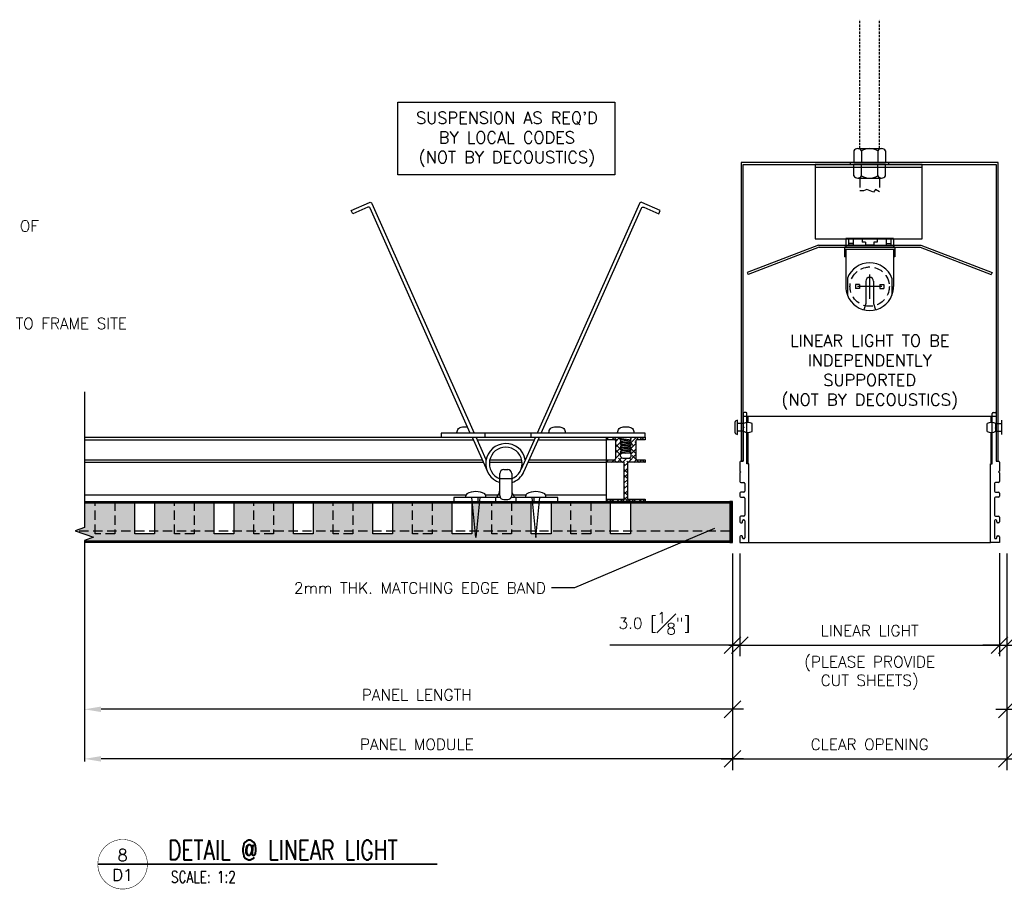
# Model space of a CAD drawing. Header units: millimetres. Extents: x 0 to 4899, y -1170 to 2118.
# Tile 4 of 18: x 1057 to 1454, y 62 to 413. Entities that reach past the tile are written whole.
import ezdxf
from ezdxf import colors
from ezdxf.entities.mleader import LeaderData, LeaderLine
from ezdxf.enums import TextEntityAlignment as Align
from ezdxf.math import Vec2, Vec3

# ---------------------------------------------------------------- set-up
doc = ezdxf.new("R2010")
doc.units = ezdxf.units.MM
doc.header["$LTSCALE"] = 15
doc.header["$MEASUREMENT"] = 0
doc.set_wipeout_variables(frame=1)
doc.linetypes.add('DASHED2', pattern=[0.375, 0.25, -0.125])
doc.linetypes.add('HIDDEN', pattern=[0.375, 0.25, -0.125])
for name, color, linetype in [('1-DIM', 4, 'Continuous'), ('1-FIXTURES', 1, 'Continuous'), ('1-MOUNT', 155, 'Continuous'), ('1-PANEL', 6, 'Continuous'), ('1-TEXT', 2, 'Continuous'), ('1-TITLE', 4, 'Continuous')]:
    doc.layers.add(name, color=color, linetype=linetype)
doc.styles.add('ROMANS', font='romans.shx')
doc.styles.add('TEXT', font='romans.shx')
doc.dimstyles.new('WDIM 1-2', dxfattribs={"dimscale": 2.25, "dimtxt": 2, "dimasz": 3, "dimexe": 2, "dimexo": 2, "dimgap": 1.6, "dimtad": 1, "dimdec": 1, "dimzin": 3, "dimdsep": 46, "dimtxsty": 'TEXT', "dimblk": 'OBLIQUE', "dimcen": 2, "dimdle": 2, "dimclrd": 256, "dimclre": 4, "dimclrt": 2, "dimazin": 0, "dimtfac": 1, "dimtdec": 1, "dimtmove": 0, "dimatfit": 3, "dimfxl": 0, "dimfrac": 2, "dimtolj": 1, "dimtzin": 0, "dimlwd": -1, "dimlwe": -1, "dimarcsym": 0})

# ---------------------------------------------------------------- blocks, each defined once
blk = doc.blocks.new('*X91')
at = {"color": 0}
for p, q in [((753.81, 466.54), (754.7, 467.44)), ((754.62, 467.35), (754.53, 467.44)), ((755.89, 466.42), (756.91, 467.44)), ((757.93, 466.25), (756.74, 467.44)), ((757.44, 465.76), (758.73, 467.05)), ((757.44, 463.55), (759.55, 465.66)), ((763.04, 464.73), (765.75, 467.44)), ((765.44, 465.37), (765.11, 465.7)), ((766.59, 466.42), (765.57, 467.44)), ((766.94, 466.42), (767.96, 467.44)), ((768.8, 466.42), (767.78, 467.44)), ((759.03, 462.93), (757.44, 464.53)), ((757.44, 461.34), (759.61, 463.51)), ((759.27, 460.49), (757.44, 462.32)), ((757.44, 459.13), (759.66, 461.35)), ((759.84, 464.34), (759.64, 464.54)), ((763.06, 462.54), (765.44, 464.92)), ((765.44, 460.95), (763.36, 463.03)), ((764.56, 464.04), (763.41, 465.19)), ((763.61, 460.88), (765.44, 462.71)), ((753.81, 457.7), (754.56, 458.46)), ((755.75, 457.44), (756.77, 458.46)), ((757.9, 457.44), (756.88, 458.46)), ((757.96, 457.44), (759.79, 459.27)), ((760.11, 457.44), (758.48, 459.07)), ((760.17, 457.44), (761.87, 459.14)), ((762.32, 457.44), (761.8, 457.96)), ((762.38, 457.44), (765.44, 460.5)), ((763.45, 458.51), (762.81, 459.16)), ((766.74, 457.44), (764.01, 460.17)), ((764.59, 457.44), (765.68, 458.53)), ((766.8, 457.44), (767.82, 458.46)), ((768.95, 457.44), (767.93, 458.46)), ((769.01, 457.44), (769.08, 457.51)), ((760.81, 455.87), (762.08, 457.14)), ((761.24, 456.3), (760.81, 456.74)), ((760.81, 453.66), (762.08, 454.93)), ((762.08, 453.26), (760.81, 454.53)), ((760.81, 451.45), (762.08, 452.72)), ((762.08, 451.05), (760.81, 452.32)), ((760.81, 449.24), (762.08, 450.51)), ((760.81, 447.03), (762.08, 448.3)), ((761.24, 447.47), (760.81, 447.9)), ((760.81, 444.82), (762.08, 446.09)), ((762.08, 444.43), (760.81, 445.7)), ((762.08, 448.84), (761.8, 449.12)), ((753.81, 442.24), (754.43, 442.86)), ((755.82, 441.84), (755.17, 442.49)), ((755.62, 441.84), (756.64, 442.86)), ((757.83, 441.84), (758.85, 442.86)), ((760.14, 441.94), (759.22, 442.86)), ((760.04, 441.84), (762.08, 443.88)), ((762.45, 441.84), (760.81, 443.49)), ((762.25, 441.84), (763.27, 442.86)), ((764.66, 441.84), (764.01, 442.49)), ((764.46, 441.84), (765.48, 442.86)), ((766.67, 441.84), (767.69, 442.86)), ((768.98, 441.94), (768.06, 442.86)), ((768.88, 441.84), (769.08, 442.04))]:
    blk.add_line(p, q, dxfattribs=at)
blk = doc.blocks.new('S-5876')
at = {"layer": '1-MOUNT'}
blk.add_lwpolyline([(-0.177, 0.968), (-0.301, 0.968), (-0.301, 1.008), (-0.158, 1.008), (-0.12, 1.008), (-0.073, 0.953), (-0.086, 0.946), (-0.063, 0.93), (-0.063, 0.919), (-0.086, 0.904), (-0.063, 0.888), (-0.063, 0.878), (-0.086, 0.862), (-0.063, 0.847), (-0.063, 0.836), (-0.086, 0.821), (-0.063, 0.805), (-0.063, 0.794), (-0.086, 0.779), (-0.063, 0.763), (-0.063, 0.753), (-0.086, 0.737), (-0.086, 0.721, 0.414214), (-0.046, 0.681), (0.046, 0.681, 0.414214), (0.086, 0.721), (0.086, 0.758), (0.063, 0.774), (0.063, 0.784), (0.086, 0.8), (0.063, 0.815), (0.063, 0.826), (0.086, 0.841), (0.063, 0.857), (0.063, 0.867), (0.086, 0.883), (0.063, 0.899), (0.063, 0.909), (0.086, 0.925), (0.063, 0.94), (0.063, 0.951), (0.086, 0.966), (0.07, 0.975), (0.099, 1.008), (0.157, 1.008), (0.301, 1.008), (0.301, 0.968), (0.177, 0.968, 0.414214), (0.157, 0.948), (0.157, 0.674, 0.414214), (0.177, 0.654), (0.301, 0.654), (0.301, 0.614), (0.025, 0.614), (0.025, 0.04), (0.301, 0.04), (0.301, 0), (-0.301, 0), (-0.301, 0.04), (-0.025, 0.04), (-0.025, 0.614), (-0.301, 0.614), (-0.301, 0.654), (-0.177, 0.654, 0.414214), (-0.158, 0.674), (-0.158, 0.948, 0.414214)], format="xyb", close=True, dxfattribs=at)
at = {"layer": '1-MOUNT', "color": 1, "xscale": 0.03937499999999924, "yscale": 0.03937499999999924, "zscale": 0.03937499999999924}
blk.add_blockref('*X91', (-29.982, -17.398), dxfattribs=at)
blk = doc.blocks.new('*U161')
at = {"layer": '1-TEXT', "color": 2, "style": 'TEXT'}
blk.add_attdef('VIEWNAME', (0.89, 0.061), '', height=0.25, dxfattribs=at)
at = {"layer": '1-TEXT', "style": 'TEXT'}
for tag, p in [('NOTE1', (0.926, -0.281)), ('NOTE2', (0.926, -0.463)), ('NOTE3', (0.926, -0.655)), ('NOTE4', (0.926, -0.832))]:
    blk.add_attdef(tag, p, '', height=0.125, dxfattribs=at)
blk.add_wipeout([(0.314, 0.314), (0.236, 0.304), (0.163, 0.275), (0.099, 0.229), (0.049, 0.168), (0.015, 0.097), (0.001, 0.02), (0.006, -0.059), (0.03, -0.134), (0.072, -0.2), (0.13, -0.254), (0.199, -0.292), (0.275, -0.312), (0.354, -0.312), (0.43, -0.292), (0.499, -0.254), (0.556, -0.2), (0.599, -0.134), (0.623, -0.059), (0.628, 0.02), (0.613, 0.097), (0.58, 0.168), (0.529, 0.229), (0.466, 0.275), (0.392, 0.304)])
at = {"layer": '1-TITLE', "const_width": 0.00651}
blk.add_lwpolyline([(0, 0, 1), (0.628, 0, 0.414214), (0.314, 0.314, 0.414214), (0, 0, 2.926408)], format="xyb", dxfattribs=at)
at = {"layer": '1-TITLE', "const_width": 0.02}
blk.add_lwpolyline([(0, 0), (4.299, 0)], dxfattribs=at)
at = {"layer": '1-TEXT', "style": 'TEXT'}
for tag, p in [('DETAIL#', (0.301, 0.094)), ('SHEET#', (0.306, -0.207))]:
    blk.add_attdef(tag, text='', height=0.125, dxfattribs=at).set_placement(p, align=Align.CENTER)
blk = doc.blocks.new('_OBLIQUE')
at = {"color": 0, "linetype": 'ByBlock'}
blk.add_line((-0.5, -0.5), (0.5, 0.5), dxfattribs=at)
blk = doc.blocks.new('*D235')
at = {"layer": '1-DIM', "color": 4, "transparency": 16777216}
blk.add_line((1455.46, 197.94), (1455.46, 130.57), dxfattribs=at)
at = {"layer": '1-DIM', "transparency": 16777216}
blk.add_line((1450.96, 135.07), (1710.14, 135.07), dxfattribs=at)
blk.add_solid([(1710.14, 136.2), (1710.14, 133.95), (1716.89, 135.07)], dxfattribs=at)
at = {"layer": 'DEFPOINTS', "color": 0, "transparency": 16777216}
for p in [(1455.46, 202.44), (1716.89, 135.07), (1716.89, 135.07)]:
    blk.add_point(p, dxfattribs=at)
at = {"layer": '1-DIM', "transparency": 16777216, "xscale": 6.75, "yscale": 6.75, "zscale": 6.75, "rotation": 180}
blk.add_blockref('_OBLIQUE', (1455.46, 135.07), dxfattribs=at)
at = {"layer": '1-DIM', "color": 2, "transparency": 16777216, "insert": (1582.8, 140.92), "char_height": 4.5, "attachment_point": 5, "style": 'TEXT', "bg_fill": 3, "box_fill_scale": 1.25, "bg_fill_color": 256, "bg_fill_true_color": 13158600, "bg_fill_transparency": 0}
blk.add_mtext('\\A1;PANEL LENGTH', dxfattribs=at)
blk = doc.blocks.new('*D236')
at = {"layer": '1-DIM', "color": 4, "transparency": 16777216}
blk.add_line((1455.46, 197.94), (1455.46, 110.57), dxfattribs=at)
at = {"layer": '1-DIM', "transparency": 16777216}
blk.add_line((1450.96, 115.07), (1710.14, 115.07), dxfattribs=at)
blk.add_solid([(1710.14, 116.2), (1710.14, 113.95), (1716.89, 115.07)], dxfattribs=at)
at = {"layer": 'DEFPOINTS', "color": 0, "transparency": 16777216}
for p in [(1455.46, 202.44), (1716.89, 115.07), (1716.89, 115.07)]:
    blk.add_point(p, dxfattribs=at)
at = {"layer": '1-DIM', "transparency": 16777216, "xscale": 6.75, "yscale": 6.75, "zscale": 6.75, "rotation": 180}
blk.add_blockref('_OBLIQUE', (1455.46, 115.07), dxfattribs=at)
at = {"layer": '1-DIM', "color": 2, "transparency": 16777216, "insert": (1582.8, 120.92), "char_height": 4.5, "attachment_point": 5, "style": 'TEXT', "bg_fill": 3, "box_fill_scale": 1.25, "bg_fill_color": 256, "bg_fill_true_color": 13158600, "bg_fill_transparency": 0}
blk.add_mtext('\\A1;PANEL MODULE', dxfattribs=at)
blk = doc.blocks.new('*D237')
at = {"layer": '1-DIM', "color": 4, "transparency": 16777216}
for p, q in [((1452.46, 198.09), (1452.46, 156.47)), ((1455.46, 197.94), (1455.46, 156.47))]:
    blk.add_line(p, q, dxfattribs=at)
at = {"layer": '1-DIM', "transparency": 16777216}
for p, q in [((1452.46, 160.97), (1445.71, 160.97)), ((1452.46, 160.97), (1455.46, 160.97)), ((1455.46, 160.97), (1504.88, 160.97))]:
    blk.add_line(p, q, dxfattribs=at)
at = {"layer": 'DEFPOINTS', "color": 0, "transparency": 16777216}
for p in [(1452.46, 202.59), (1455.46, 202.44), (1455.46, 160.97)]:
    blk.add_point(p, dxfattribs=at)
at = {"layer": '1-DIM', "transparency": 16777216, "xscale": 6.75, "yscale": 6.75, "zscale": 6.75}
blk.add_blockref('_OBLIQUE', (1452.46, 160.97), dxfattribs=at)
at = {"layer": '1-DIM', "transparency": 16777216, "xscale": 6.75, "yscale": 6.75, "zscale": 6.75, "rotation": 180}
blk.add_blockref('_OBLIQUE', (1455.46, 160.97), dxfattribs=at)
at = {"layer": '1-DIM', "color": 2, "transparency": 16777216, "insert": (1486.92, 169.82), "char_height": 4.5, "attachment_point": 5, "style": 'TEXT', "bg_fill": 3, "box_fill_scale": 1.25, "bg_fill_color": 256, "bg_fill_true_color": 13158600, "bg_fill_transparency": 0}
blk.add_mtext('\\A1;3.0 [{\\H1.000000x;\\S1#8;}"]', dxfattribs=at)
blk = doc.blocks.new('*D238')
at = {"layer": '1-DIM', "color": 4, "transparency": 16777216}
blk.add_line((1344.69, 197.94), (1344.69, 130.57), dxfattribs=at)
at = {"layer": '1-DIM', "transparency": 16777216}
blk.add_line((1349.19, 135.07), (1090.01, 135.07), dxfattribs=at)
blk.add_solid([(1090.01, 136.2), (1090.01, 133.95), (1083.26, 135.07)], dxfattribs=at)
at = {"layer": 'DEFPOINTS', "color": 0, "transparency": 16777216}
for p in [(1344.69, 202.44), (1083.26, 135.07), (1083.26, 135.07)]:
    blk.add_point(p, dxfattribs=at)
at = {"layer": '1-DIM', "transparency": 16777216, "xscale": 6.75, "yscale": 6.75, "zscale": 6.75}
blk.add_blockref('_OBLIQUE', (1344.69, 135.07), dxfattribs=at)
at = {"layer": '1-DIM', "color": 2, "transparency": 16777216, "insert": (1217.35, 140.92), "char_height": 4.5, "attachment_point": 5, "style": 'TEXT', "bg_fill": 3, "box_fill_scale": 1.25, "bg_fill_color": 256, "bg_fill_true_color": 13158600, "bg_fill_transparency": 0}
blk.add_mtext('\\A1;PANEL LENGTH', dxfattribs=at)
blk = doc.blocks.new('*D239')
at = {"layer": '1-DIM', "color": 4, "transparency": 16777216}
blk.add_line((1344.69, 197.94), (1344.69, 110.57), dxfattribs=at)
at = {"layer": '1-DIM', "transparency": 16777216}
blk.add_line((1349.19, 115.07), (1090.01, 115.07), dxfattribs=at)
blk.add_solid([(1090.01, 116.2), (1090.01, 113.95), (1083.26, 115.07)], dxfattribs=at)
at = {"layer": 'DEFPOINTS', "color": 0, "transparency": 16777216}
for p in [(1344.69, 202.44), (1083.26, 115.07), (1083.26, 115.07)]:
    blk.add_point(p, dxfattribs=at)
at = {"layer": '1-DIM', "transparency": 16777216, "xscale": 6.75, "yscale": 6.75, "zscale": 6.75}
blk.add_blockref('_OBLIQUE', (1344.69, 115.07), dxfattribs=at)
at = {"layer": '1-DIM', "color": 2, "transparency": 16777216, "insert": (1217.35, 120.92), "char_height": 4.5, "attachment_point": 5, "style": 'TEXT', "bg_fill": 3, "box_fill_scale": 1.25, "bg_fill_color": 256, "bg_fill_true_color": 13158600, "bg_fill_transparency": 0}
blk.add_mtext('\\A1;PANEL MODULE', dxfattribs=at)
blk = doc.blocks.new('*D240')
at = {"layer": '1-DIM', "color": 4, "transparency": 16777216}
for p, q in [((1344.69, 197.94), (1344.69, 156.47)), ((1347.69, 197.94), (1347.69, 156.47))]:
    blk.add_line(p, q, dxfattribs=at)
at = {"layer": '1-DIM', "transparency": 16777216}
for p, q in [((1344.69, 160.97), (1295.27, 160.97)), ((1347.69, 160.97), (1344.69, 160.97)), ((1347.69, 160.97), (1354.44, 160.97))]:
    blk.add_line(p, q, dxfattribs=at)
at = {"layer": 'DEFPOINTS', "color": 0, "transparency": 16777216}
for p in [(1344.69, 202.44), (1347.69, 202.44), (1344.69, 160.97)]:
    blk.add_point(p, dxfattribs=at)
at = {"layer": '1-DIM', "transparency": 16777216, "xscale": 6.75, "yscale": 6.75, "zscale": 6.75}
blk.add_blockref('_OBLIQUE', (1344.69, 160.97), dxfattribs=at)
at = {"layer": '1-DIM', "transparency": 16777216, "xscale": 6.75, "yscale": 6.75, "zscale": 6.75, "rotation": 180}
blk.add_blockref('_OBLIQUE', (1347.69, 160.97), dxfattribs=at)
at = {"layer": '1-DIM', "color": 2, "transparency": 16777216, "insert": (1313.23, 169.82), "char_height": 4.5, "attachment_point": 5, "style": 'TEXT', "bg_fill": 3, "box_fill_scale": 1.25, "bg_fill_color": 256, "bg_fill_true_color": 13158600, "bg_fill_transparency": 0}
blk.add_mtext('\\A1;3.0 [{\\H1.000000x;\\S1#8;}"]', dxfattribs=at)
blk = doc.blocks.new('*D241')
at = {"layer": '1-DIM', "color": 4, "transparency": 16777216}
for p, q in [((1347.69, 197.94), (1347.69, 156.47)), ((1452.46, 198.09), (1452.46, 156.47))]:
    blk.add_line(p, q, dxfattribs=at)
at = {"layer": '1-DIM', "transparency": 16777216}
blk.add_line((1343.19, 160.97), (1456.96, 160.97), dxfattribs=at)
at = {"layer": 'DEFPOINTS', "color": 0, "transparency": 16777216}
for p in [(1347.69, 202.44), (1452.46, 202.59), (1452.46, 160.97)]:
    blk.add_point(p, dxfattribs=at)
at = {"layer": '1-DIM', "transparency": 16777216, "xscale": 6.75, "yscale": 6.75, "zscale": 6.75, "rotation": 180}
blk.add_blockref('_OBLIQUE', (1347.69, 160.97), dxfattribs=at)
at = {"layer": '1-DIM', "transparency": 16777216, "xscale": 6.75, "yscale": 6.75, "zscale": 6.75}
blk.add_blockref('_OBLIQUE', (1452.46, 160.97), dxfattribs=at)
at = {"layer": '1-DIM', "color": 2, "transparency": 16777216, "char_height": 4.5, "attachment_point": 5, "style": 'TEXT', "bg_fill": 3, "box_fill_scale": 1.25, "bg_fill_color": 256, "bg_fill_true_color": 13158600, "bg_fill_transparency": 0}
for s, insert in [('\\A1;LINEAR LIGHT', (1400.08, 166.82)), ('\\A1;(PLEASE PROVIDE\\PCUT SHEETS)', (1400.08, 149.76))]:
    blk.add_mtext(s, dxfattribs=dict(at, insert=insert))
blk = doc.blocks.new('*D242')
at = {"layer": '1-DIM', "color": 4, "transparency": 16777216}
for p, q in [((1344.69, 197.94), (1344.69, 110.57)), ((1455.46, 197.94), (1455.46, 110.57))]:
    blk.add_line(p, q, dxfattribs=at)
at = {"layer": '1-DIM', "transparency": 16777216}
blk.add_line((1340.19, 115.07), (1459.96, 115.07), dxfattribs=at)
at = {"layer": 'DEFPOINTS', "color": 0, "transparency": 16777216}
for p in [(1344.69, 202.44), (1455.46, 202.44), (1455.46, 115.07)]:
    blk.add_point(p, dxfattribs=at)
at = {"layer": '1-DIM', "transparency": 16777216, "xscale": 6.75, "yscale": 6.75, "zscale": 6.75, "rotation": 180}
blk.add_blockref('_OBLIQUE', (1344.69, 115.07), dxfattribs=at)
at = {"layer": '1-DIM', "transparency": 16777216, "xscale": 6.75, "yscale": 6.75, "zscale": 6.75}
blk.add_blockref('_OBLIQUE', (1455.46, 115.07), dxfattribs=at)
at = {"layer": '1-DIM', "color": 2, "transparency": 16777216, "insert": (1400.08, 120.92), "char_height": 4.5, "attachment_point": 5, "style": 'TEXT', "bg_fill": 3, "box_fill_scale": 1.25, "bg_fill_color": 256, "bg_fill_true_color": 13158600, "bg_fill_transparency": 0}
blk.add_mtext('\\A1;CLEAR OPENING', dxfattribs=at)

msp = doc.modelspace()

# ---------------------------------------------------------------- hatches: boundary and pattern name
at = {"layer": '1-PANEL'}
h = msp.add_hatch(dxfattribs=at)
h.set_pattern_fill('AR-SAND', color=8)
h.set_pattern_definition([(37.5, (-1107.1266, 772.6125), (-0.0629934, 1.9268238), [0, -1.52, 0, -1.7, 0, -1.625]), (7.5, (-1107.1266, 772.6125), (1.7697767, 2.822146), [0, -0.82, 0, -1.37, 0, -0.525]), (327.5, (-1108.3566, 772.6125), (3.1141419, 0.005659), [0, -0.5, 0, -1.8, 0, -2.35]), (317.5, (-1108.3566, 772.6125), (3.0061266, 0.8776756), [0, -0.25, 0, -1.18, 0, -1.35])])
h.paths.add_polyline_path([(1143.57, 218.44), (1167.57, 218.44), (1167.57, 205.94), (1175.57, 205.94), (1175.57, 218.44), (1199.57, 218.44), (1199.57, 205.94), (1207.57, 205.94), (1207.57, 218.44), (1231.57, 218.44), (1231.57, 205.94), (1239.57, 205.94), (1239.57, 218.44), (1263.57, 218.94), (1263.57, 205.94), (1271.57, 205.94), (1271.57, 218.44), (1295.57, 218.44), (1295.57, 205.94), (1303.57, 205.94), (1303.57, 218.44), (1343.69, 218.44), (1343.69, 202.94), (1083.26, 202.94), (1083.26, 203.17), (1086.94, 204.51), (1079.58, 207.19), (1083.26, 208.53), (1083.26, 218.44), (1103.57, 218.44), (1103.57, 205.94), (1111.57, 205.94), (1111.57, 218.44), (1135.57, 218.44), (1135.57, 205.94), (1143.57, 205.94)])

# ---------------------------------------------------------------- linework, layer by layer
at = {"layer": '1-DIM'}
msp.add_lwpolyline([(1083.26, 263.27), (1083.26, 208.53), (1079.58, 207.19), (1086.94, 204.51), (1083.26, 203.17), (1083.26, 114)], dxfattribs=at)
at = {"layer": '1-FIXTURES', "color": 8, "linetype": 'DASHED2', "ltscale": 0.25}
for p, q in [((1396.15, 361.41), (1396.15, 413.48)), ((1404, 361.41), (1404, 413.48)), ((1404, 361.41), (1404, 413.48))]:
    msp.add_line(p, q, dxfattribs=at)
at = {"layer": '1-FIXTURES'}
for p, q in [((1393.66, 360.49), (1393.66, 355.87)), ((1395.25, 361.41), (1404.9, 361.41)), ((1396.84, 360.49), (1396.84, 355.87)), ((1403.31, 360.49), (1403.31, 355.87)), ((1406.49, 360.49), (1406.49, 355.87)), ((1393.66, 350.42), (1393.66, 355.04)), ((1396.84, 350.42), (1396.84, 355.04)), ((1403.31, 350.42), (1403.31, 355.04)), ((1406.49, 350.42), (1406.49, 355.04)), ((1395.25, 349.5), (1404.9, 349.5)), ((1379.45, 322.46), (1350.68, 311.35)), ((1379.45, 322.46), (1420.7, 322.46)), ((1420.7, 322.46), (1449.47, 311.35)), ((1379.68, 321.62), (1351.1, 310.62)), ((1379.68, 321.62), (1420.48, 321.62)), ((1420.48, 321.62), (1449.05, 310.62)), ((1350.68, 311.35), (1351.1, 310.62)), ((1449.47, 311.35), (1449.05, 310.62)), ((1349.06, 254.48), (1349.06, 249.27)), ((1350.2, 254.86), (1349.44, 254.86)), ((1350.58, 234.19), (1350.58, 254.48)), ((1449.57, 234.19), (1449.57, 254.48)), ((1449.95, 254.86), (1450.71, 254.86)), ((1451.09, 254.48), (1451.09, 249.27)), ((1345.67, 250.88), (1345.67, 246.91)), ((1346.81, 245.95), (1346.81, 251.84)), ((1349.17, 250.48), (1346.81, 250.48)), ((1451.09, 253.24), (1349.06, 253.24)), ((1349.17, 247.31), (1349.17, 250.48)), ((1351.1, 250.87), (1351.1, 253.24)), ((1352.65, 247.24), (1352.65, 250.41)), ((1447.5, 247.24), (1447.5, 250.41)), ((1449.05, 250.87), (1449.05, 253.24)), ((1450.98, 247.31), (1450.98, 250.48)), ((1450.98, 250.48), (1453.34, 250.48)), ((1453.34, 245.95), (1453.34, 251.84)), ((1349.17, 247.31), (1346.81, 247.31)), ((1349.06, 249.27), (1349.44, 248.89)), ((1349.44, 248.89), (1349.06, 248.51)), ((1349.06, 248.51), (1349.06, 235.22)), ((1351.1, 234.19), (1351.1, 246.84)), ((1449.05, 234.19), (1449.05, 246.84)), ((1451.09, 249.27), (1450.71, 248.89)), ((1450.71, 248.89), (1451.09, 248.51)), ((1450.98, 247.31), (1453.34, 247.31)), ((1451.09, 248.51), (1451.09, 235.22)), ((1347.69, 234.84), (1347.69, 231.27)), ((1349.06, 235.22), (1348.07, 235.22)), ((1451.09, 235.22), (1452.08, 235.22)), ((1452.46, 234.84), (1452.46, 231.27)), ((1347.69, 231.27), (1348.07, 230.89)), ((1348.07, 230.89), (1347.69, 230.51)), ((1347.69, 230.51), (1347.69, 227.06)), ((1351.33, 234.19), (1350.58, 234.19)), ((1448.82, 234.19), (1449.57, 234.19)), ((1452.46, 231.27), (1452.08, 230.89)), ((1452.08, 230.89), (1452.46, 230.51)), ((1452.46, 230.51), (1452.46, 227.06)), ((1348.07, 226.68), (1349.35, 226.68)), ((1452.08, 226.68), (1450.8, 226.68)), ((1349.35, 222.72), (1348.07, 222.72)), ((1349.73, 226.3), (1349.73, 223.1)), ((1450.42, 226.3), (1450.42, 223.1)), ((1450.8, 222.72), (1452.08, 222.72)), ((1347.69, 222.33), (1347.69, 221.06)), ((1348.07, 220.68), (1349.35, 220.68)), ((1349.73, 220.3), (1349.73, 213.42)), ((1450.42, 220.3), (1450.42, 213.42)), ((1452.08, 220.68), (1450.8, 220.68)), ((1452.46, 222.33), (1452.46, 221.06)), ((1347.69, 212.66), (1347.69, 210.75)), ((1349.35, 213.04), (1348.07, 213.04)), ((1348.83, 210.75), (1348.83, 211.13)), ((1349.21, 211.51), (1349.35, 211.51)), ((1450.8, 213.04), (1452.08, 213.04)), ((1450.94, 211.51), (1450.8, 211.51)), ((1451.32, 210.75), (1451.32, 211.13)), ((1452.46, 212.66), (1452.46, 210.75)), ((1348.07, 210.37), (1348.45, 210.37)), ((1452.08, 210.37), (1451.7, 210.37)), ((1348.45, 205.11), (1348.07, 205.11)), ((1451.7, 205.11), (1452.08, 205.11))]:
    msp.add_line(p, q, dxfattribs=at)
at = {"layer": '1-FIXTURES', "color": 8}
for p, q in [((1421.27, 353.77), (1378.09, 353.77)), ((1409.69, 325.18), (1390.46, 325.18)), ((1390.46, 325.18), (1390.46, 321.62)), ((1391.48, 325.18), (1391.48, 322.46)), ((1393.43, 323.16), (1391.48, 323.16)), ((1393.43, 322.46), (1391.48, 322.46)), ((1393.43, 325.18), (1393.43, 322.46)), ((1397.08, 325.18), (1397.08, 323.68)), ((1398.42, 323.68), (1397.08, 323.68)), ((1398.42, 323.68), (1398.42, 322.46)), ((1401.73, 322.46), (1398.42, 322.46)), ((1403.07, 323.68), (1401.73, 323.68)), ((1401.73, 323.68), (1401.73, 322.46)), ((1403.07, 325.18), (1403.07, 323.68)), ((1406.72, 325.18), (1406.72, 322.46)), ((1406.72, 323.16), (1408.67, 323.16)), ((1406.72, 322.46), (1408.67, 322.46)), ((1408.67, 325.18), (1408.67, 322.46)), ((1409.69, 325.18), (1409.69, 321.62)), ((1410.29, 321.62), (1389.87, 321.62)), ((1389.87, 321.62), (1389.87, 317.71)), ((1410.29, 320.68), (1389.87, 320.68)), ((1390.46, 320.68), (1390.46, 305.71)), ((1409.69, 320.68), (1409.69, 305.71)), ((1410.29, 321.62), (1410.29, 317.71)), ((1390.46, 317.71), (1389.87, 317.71)), ((1410.29, 317.71), (1409.69, 317.71)), ((1400.08, 300.78), (1400.08, 310.64)), ((1391.1, 309.15), (1391.1, 302.28)), ((1394.31, 306.53), (1394.31, 304.9)), ((1396.01, 306.53), (1394.31, 306.53)), ((1396.01, 306.53), (1396.01, 304.9)), ((1398.49, 307.87), (1398.49, 298.87)), ((1401.66, 307.87), (1401.66, 298.87)), ((1404.14, 306.53), (1404.14, 304.9)), ((1404.14, 306.53), (1405.84, 306.53)), ((1405.84, 306.53), (1405.84, 304.9)), ((1409.05, 309.15), (1409.05, 302.28)), ((1396.01, 304.9), (1394.31, 304.9)), ((1405.01, 305.71), (1395.14, 305.71)), ((1404.14, 304.9), (1405.84, 304.9)), ((1398.49, 298.87), (1397.71, 296.39)), ((1401.66, 298.87), (1402.44, 296.39))]:
    msp.add_line(p, q, dxfattribs=at)
at = {"layer": '1-FIXTURES', "linetype": 'DASHED2', "ltscale": 0.25}
for p, q in [((1392.32, 355), (1392.32, 355.87)), ((1407.83, 355), (1407.83, 355.87))]:
    msp.add_line(p, q, dxfattribs=at)
at = {"layer": '1-FIXTURES', "color": 14}
for p, q in [((1393.66, 355.87), (1406.49, 355.87)), ((1393.66, 355.04), (1406.49, 355.04))]:
    msp.add_line(p, q, dxfattribs=at)
at = {"layer": '1-FIXTURES', "color": 8, "linetype": 'DASHED2'}
for p, q in [((1396.15, 349.5), (1396.15, 344.37)), ((1404, 349.5), (1404, 343.94))]:
    msp.add_line(p, q, dxfattribs=at)
at = {"layer": '1-FIXTURES'}
msp.add_lwpolyline([(1451.93, 355.87), (1348.22, 355.87), (1348.22, 235.22), (1349.06, 235.22), (1349.06, 355.04), (1451.09, 355.04), (1451.09, 235.22), (1451.93, 235.22)], close=True, dxfattribs=at)
at = {"layer": '1-FIXTURES', "color": 8}
msp.add_lwpolyline([(1378.09, 325.06), (1421.27, 325.06), (1421.27, 355.04), (1378.09, 355.04)], close=True, dxfattribs=at)
at = {"layer": '1-FIXTURES', "color": 8, "linetype": 'DASHED2'}
msp.add_lwpolyline([(1404, 343.94), (1402.38, 344.87), (1401.65, 343.87), (1398.9, 344.87), (1397.57, 344.34), (1396.15, 344.37)], dxfattribs=at)
msp.add_circle((1400.08, 305.71), 7.94, dxfattribs=at)
at = {"layer": '1-FIXTURES'}
for centre, radius, start, end in [((1395.25, 359.58), 1.83, 30, 150), ((1400.08, 355.24), 6.17, 58.3506, 121.6494), ((1404.9, 359.58), 1.83, 30, 150), ((1395.25, 351.33), 1.83, 210, 330), ((1400.08, 355.67), 6.17, 238.3506, 301.6494), ((1404.9, 351.33), 1.83, 210, 330), ((1349.44, 254.48), 0.381, 90, 180), ((1350.2, 254.48), 0.381, 0, 90), ((1449.95, 254.48), 0.381, 90, 180), ((1450.71, 254.48), 0.381, 0, 90), ((1347.27, 250.14), 1.77, 105.1186, 155.2399), ((1350.85, 247.16), 3.72, 60.977, 116.6784), ((1449.31, 247.16), 3.72, 63.3216, 119.023), ((1347.27, 247.65), 1.77, 204.7602, 254.8814), ((1350.98, 250.56), 3.72, 240.977, 296.6784), ((1449.17, 250.56), 3.72, 243.3216, 299.023), ((1348.07, 234.84), 0.381, 90, 180), ((1452.08, 234.84), 0.381, 360, 90), ((1348.07, 227.06), 0.381, 180, 270), ((1349.35, 226.3), 0.381, 360, 90), ((1450.8, 226.3), 0.381, 90, 180), ((1452.08, 227.06), 0.381, 270, 0), ((1348.07, 222.33), 0.381, 90, 180), ((1349.35, 223.1), 0.381, 270, 0), ((1450.8, 223.1), 0.381, 180, 270), ((1452.08, 222.33), 0.381, 0, 90), ((1348.07, 221.06), 0.381, 180, 270), ((1349.35, 220.3), 0.381, 0, 90), ((1450.8, 220.3), 0.381, 90, 180), ((1452.08, 221.06), 0.381, 270, 0), ((1348.07, 212.66), 0.381, 90, 180), ((1348.07, 210.75), 0.381, 180, 270), ((1348.45, 210.75), 0.381, 270, 0), ((1349.21, 211.13), 0.381, 90, 180), ((1349.35, 213.42), 0.381, 270, 0), ((1349.35, 211.13), 0.381, 0, 90), ((1450.8, 213.42), 0.381, 180, 270), ((1450.8, 211.13), 0.381, 90, 180), ((1450.94, 211.13), 0.381, 0, 90), ((1451.7, 210.75), 0.381, 180, 270), ((1452.08, 212.66), 0.381, 0, 90), ((1452.08, 210.75), 0.381, 270, 0), ((1348.07, 204.73), 0.381, 90, 180), ((1348.45, 204.73), 0.381, 0, 90), ((1451.7, 204.73), 0.381, 90, 180), ((1452.08, 204.73), 0.381, 0, 90)]:
    msp.add_arc(centre, radius, start, end, dxfattribs=at)
at = {"layer": '1-FIXTURES', "color": 8}
for centre, radius, start, end in [((1400.08, 305.71), 9.61, 20.9409, 159.0591), ((1400.08, 307.87), 1.59, 0, 180), ((1400.08, 305.71), 9.61, 180, 200.9409), ((1400.08, 305.71), 9.61, 200.9409, 339.0591), ((1400.08, 305.71), 9.61, 339.0591, 0)]:
    msp.add_arc(centre, radius, start, end, dxfattribs=at)
at = {"layer": '1-MOUNT'}
for p, q in [((1244.93, 244.96), (1244.93, 246.57)), ((1263.48, 244.96), (1263.48, 246.57)), ((1083.26, 244.96), (1293.93, 244.96)), ((1083.26, 243.92), (1240.13, 243.92)), ((1239.66, 244.96), (1245.7, 231.41)), ((1245.33, 235.84), (1241.27, 244.96)), ((1241.73, 243.92), (1264.75, 243.92)), ((1265.2, 244.93), (1259.45, 232)), ((1260.61, 231.01), (1266.82, 244.96)), ((1266.36, 243.92), (1293.93, 243.92)), ((1293.93, 218.94), (1293.93, 244.96)), ((1298.99, 244.49), (1303.81, 243.82)), ((1299.29, 244.14), (1303.31, 243.48)), ((1299.48, 243.34), (1303.81, 242.75)), ((1303.31, 243.21), (1299.56, 243.83)), ((1300.06, 242.94), (1303.31, 242.4)), ((1303.31, 242.13), (1300.06, 242.67)), ((1299.48, 242.27), (1303.81, 241.67)), ((1299.48, 241.19), (1303.81, 240.6)), ((1299.48, 240.12), (1303.81, 239.52)), ((1299.48, 239.04), (1303.5, 238.49)), ((1300.06, 241.87), (1303.31, 241.33)), ((1303.31, 241.06), (1300.06, 241.6)), ((1300.06, 240.79), (1303.31, 240.25)), ((1303.31, 239.98), (1300.06, 240.52)), ((1300.06, 239.72), (1303.31, 239.18)), ((1303.31, 238.91), (1300.06, 239.45)), ((1300.06, 238.64), (1301.41, 238.42)), ((1303.9, 238.51), (1300.06, 238.37)), ((1083.26, 235.83), (1243.73, 235.83)), ((1083.26, 234.8), (1244.19, 234.8)), ((1246.66, 234.8), (1259.82, 234.8)), ((1246.83, 235.83), (1259.66, 235.83)), ((1262.29, 234.8), (1293.93, 234.8)), ((1262.76, 235.83), (1293.93, 235.83)), ((1252.43, 231.85), (1254.05, 231.85)), ((1250.82, 221.36), (1250.82, 230.24)), ((1255.66, 228.15), (1250.82, 228.15)), ((1255.66, 230.24), (1255.66, 221.36)), ((1083.26, 221.61), (1237.17, 221.61)), ((1251.04, 220.56), (1232.27, 220.56)), ((1232.27, 220.56), (1232.27, 218.94)), ((1237.11, 220.56), (1237.11, 221.32)), ((1241.14, 204.43), (1239.53, 220.56)), ((1242.76, 220.56), (1241.14, 204.43)), ((1241.95, 220.56), (1241.95, 218.94)), ((1245.12, 221.61), (1250.26, 221.61)), ((1245.18, 220.56), (1245.18, 221.32)), ((1249.21, 218.94), (1249.21, 220.56)), ((1252.43, 219.75), (1254.05, 219.75)), ((1252.43, 219.75), (1254.05, 219.75)), ((1274.21, 220.56), (1255.44, 220.56)), ((1256.22, 221.61), (1261.36, 221.61)), ((1257.27, 220.56), (1257.27, 218.94)), ((1261.31, 220.56), (1261.31, 221.32)), ((1263.73, 220.56), (1265.34, 204.43)), ((1264.53, 220.56), (1264.53, 218.94)), ((1265.34, 204.43), (1266.95, 220.56)), ((1269.32, 221.61), (1293.93, 221.61)), ((1269.37, 220.56), (1269.37, 221.32)), ((1274.21, 218.94), (1274.21, 220.56))]:
    msp.add_line(p, q, dxfattribs=at)
for points in [[(1238.95, 246.57), (1198.53, 337.37, 0.414214), (1197.56, 337.74), (1191.53, 335.06), (1190.93, 336.4), (1198.3, 339.68, -0.414214), (1199.27, 339.31), (1240.55, 246.57)], [(1267.54, 246.57), (1307.96, 337.37, -0.414214), (1308.92, 337.74), (1314.95, 335.06), (1315.55, 336.4), (1308.18, 339.68, 0.414214), (1307.21, 339.31), (1265.93, 246.57)], [(1233.56, 246.57), (1233.56, 246.85, -0.414214), (1235.76, 249.05), (1237.76, 249.05), (1237.76, 249.05)]]:
    msp.add_lwpolyline(points, format="xyb", dxfattribs=at)
msp.add_lwpolyline([(1227.19, 246.57), (1227.19, 244.96), (1309.45, 244.96), (1309.45, 246.57)], close=True, dxfattribs=at)
for points in [[(1270.66, 246.57), (1270.66, 246.85, -0.414214), (1272.86, 249.05), (1275.06, 249.05, -0.414214), (1277.27, 246.85), (1277.27, 246.57)], [(1298.38, 246.58), (1298.38, 246.85, -0.414214), (1300.59, 249.06), (1302.79, 249.06, -0.414214), (1304.99, 246.85), (1304.99, 246.58)]]:
    msp.add_lwpolyline(points, format="xyb", close=True, dxfattribs=at)
for centre, radius, start, end in [((1253.24, 234.29), 8.06, 11.1005, 252.5424), ((1253.24, 234.29), 6.6, 291.5102, 248.4898), ((1252.43, 230.24), 1.61, 90, 180), ((1254.05, 230.24), 1.61, 0, 90), ((1253.24, 234.29), 8.06, 287.4576, 336.0037), ((1241.14, 215.65), 7.33, 60.3404, 119.6596), ((1247.3, 223.52), 3.53, 302.8167, 2.7799), ((1259.19, 223.52), 3.53, 177.2201, 237.1833), ((1265.34, 215.65), 7.33, 60.3404, 119.6596), ((1237.92, 221.32), 0.806, 119.6596, 180), ((1244.37, 221.32), 0.806, 0, 60.3404), ((1252.43, 221.36), 1.61, 180, 270), ((1254.05, 221.36), 1.61, 270, 0), ((1262.11, 221.32), 0.806, 119.6596, 180), ((1268.56, 221.32), 0.806, 0, 60.3404)]:
    msp.add_arc(centre, radius, start, end, dxfattribs=at)
at = {"layer": '1-PANEL', "color": 8}
msp.add_line((1344.19, 218.94), (1344.19, 202.44), dxfattribs=at)
at = {"layer": '1-PANEL'}
msp.add_line((1343.69, 218.44), (1343.69, 202.94), dxfattribs=at)
at = {"layer": '1-PANEL', "color": 1, "linetype": 'HIDDEN'}
msp.add_line((1343.69, 206.94), (1080.25, 206.94), dxfattribs=at)
at = {"layer": '1-PANEL', "linetype": 'Continuous'}
for points in [[(1343.69, 218.94), (1343.69, 202.44), (1083.26, 202.44)], [(1343.69, 218.94), (1343.69, 202.44), (1101.69, 202.44)]]:
    msp.add_lwpolyline(points, dxfattribs=at)
at = {"layer": '1-PANEL'}
for points in [[(1083.26, 218.94), (1343.69, 218.94), (1343.69, 202.94)], [(1111.57, 218.94), (1111.57, 205.94), (1103.57, 205.94), (1103.57, 218.94), (1111.57, 218.94)], [(1143.57, 218.94), (1143.57, 205.94), (1135.57, 205.94), (1135.57, 218.94), (1143.57, 218.94)], [(1175.57, 218.94), (1175.57, 205.94), (1167.57, 205.94), (1167.57, 218.94), (1175.57, 218.94)], [(1207.57, 218.94), (1207.57, 205.94), (1199.57, 205.94), (1199.57, 218.94), (1207.57, 218.94)], [(1239.57, 218.94), (1239.57, 205.94), (1231.57, 205.94), (1231.57, 218.94), (1239.57, 218.94)], [(1271.57, 218.94), (1271.57, 205.94), (1263.57, 205.94), (1263.57, 218.94), (1271.57, 218.94)], [(1303.57, 218.94), (1303.57, 205.94), (1295.57, 205.94), (1295.57, 218.94), (1303.57, 218.94)], [(1083.26, 218.44), (1343.69, 218.44), (1343.69, 202.94)], [(1343.69, 202.94), (1343.69, 202.94), (1083.26, 202.94)]]:
    msp.add_lwpolyline(points, dxfattribs=at)
at = {"layer": '1-PANEL', "linetype": 'HIDDEN'}
for points in [[(1095.57, 218.94), (1095.57, 205.94), (1087.57, 205.94), (1087.57, 218.94), (1095.57, 218.94)], [(1127.57, 218.94), (1127.57, 205.94), (1119.57, 205.94), (1119.57, 218.94), (1127.57, 218.94)], [(1159.57, 218.94), (1159.57, 205.94), (1151.57, 205.94), (1151.57, 218.94), (1159.57, 218.94)], [(1191.57, 218.94), (1191.57, 205.94), (1183.57, 205.94), (1183.57, 218.94), (1191.57, 218.94)], [(1223.57, 218.94), (1223.57, 205.94), (1215.57, 205.94), (1215.57, 218.94), (1223.57, 218.94)], [(1255.57, 218.94), (1255.57, 205.94), (1247.57, 205.94), (1247.57, 218.94), (1255.57, 218.94)], [(1287.57, 218.94), (1287.57, 205.94), (1279.57, 205.94), (1279.57, 218.94), (1287.57, 218.94)]]:
    msp.add_lwpolyline(points, dxfattribs=at)
at = {"layer": '1-PANEL'}
msp.add_lwpolyline([(1344.69, 218.94), (1343.69, 218.94), (1343.69, 202.44), (1344.69, 202.44)], close=True, dxfattribs=at)
at = {"layer": '1-TEXT'}
msp.add_lwpolyline([(1209.71, 380.18), (1297.3, 380.18), (1297.3, 350.8), (1209.71, 350.8)], close=True, dxfattribs=at)

# ---------------------------------------------------------------- block references
at = {"layer": '1-MOUNT', "xscale": 25.8064000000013, "yscale": 25.8064000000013, "zscale": 25.8064000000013}
msp.add_blockref('S-5876', (1301.69, 218.94), dxfattribs=at)
at = {"layer": '1-TITLE'}
ref = msp.add_blockref('*U161', (1088.67, 72.52), dxfattribs=dict(at, xscale=31.85598356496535, yscale=31.85598356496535, zscale=31.85598356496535))
ref.add_attrib('VIEWNAME', 'DETAIL @ LINEAR LIGHT', (1117.02, 74.28), dxfattribs={"color": 2, "height": 7.9374, "style": 'TEXT', "width": 0.75})
ref.add_attrib('DETAIL#', '8', dxfattribs={"color": 2, "height": 4.76, "style": 'TEXT'}).set_placement((1098.68, 76.17), align=Align.MIDDLE_CENTER)
ref.add_attrib('SHEET#', 'D1', dxfattribs={"color": 2, "height": 4.762, "style": 'TEXT'}).set_placement((1098.68, 68.21), align=Align.MIDDLE_CENTER)
ref.add_attrib('NOTE1', 'SCALE: 1:2', dxfattribs={"color": 2, "height": 4.762, "style": 'TEXT', "width": 0.75}).set_placement((1118.17, 63.58), align=Align.BOTTOM_LEFT)

# ---------------------------------------------------------------- texts
at = {"layer": '1-TEXT', "char_height": 4.7625, "attachment_point": 5, "style": 'ROMANS'}
for s, insert, width in [("SUSPENSION AS REQ'D\\PBY LOCAL CODES\\P(NOT BY DECOUSTICS)", (1253.71, 365.12), 88.9), ('LINEAR LIGHT TO BE INDEPENDENTLY SUPPORTED\\P(NOT BY DECOUSTICS)', (1400.08, 271.18), 86.0265)]:
    msp.add_mtext(s, dxfattribs=dict(at, insert=insert, width=width))

# ---------------------------------------------------------------- dimensions: what is measured, and where the dimension line sits
at = {"layer": '1-DIM'}
dim = msp.add_linear_dim(base=(1716.89, 135.07), p1=(1455.46, 202.44), p2=(1716.89, 135.07), text='PANEL LENGTH', dimstyle='WDIM 1-2', override={"dimblk1": 'OBLIQUE', "dimsah": 1}, dxfattribs=at)
dim.commit()
dim.dimension.update_dxf_attribs({"geometry": '*D235', "text_midpoint": (1582.8, 140.92)})

# ---------------------------------------------------------------- leaders
at = {"layer": '1-TEXT'}
ml = msp.add_multileader_mtext('Standard', dxfattribs=at)
ml.set_content('SPRING RETAINING BUTTERFLY, FASTENED TO TOP OF GRID, TYP.', color=256, style='TEXT')
ml.set_leader_properties(color=4, linetype='ByLayer', lineweight=-1)
ml.build(insert=Vec2(0, 0))
ml.multileader.update_dxf_attribs({"dogleg_length": 0.36, "arrow_head_size": 6.75, "scale": 2.25})
ctx = ml.context
ctx.base_point, ctx.scale, ctx.char_height, ctx.arrow_head_size, ctx.landing_gap_size, ctx.plane_origin = Vec3(902.21, 329.75), 2.25, 4.5, 6.75, 2.25, Vec3(933.11, 336.94)
notes = []
notes.append((ctx, [(1, (1, 1, 0), (871.06, 329.75), (1, 0), 31.15, [(0, [(822.69, 247.45)], 0, [])])]))
ctx.mtext.insert, ctx.mtext.width, ctx.mtext.flow_direction = Vec3(904.46, 332.43), 79.657, 5
ml = msp.add_multileader_mtext('Standard', dxfattribs=at)
ml.set_content('FACTORY SUPPLIED SPRING RETAINERS SECURED TO FRAME SITE INSTALLED', color=256, style='TEXT')
ml.set_leader_properties(color=4, linetype='ByLayer', lineweight=-1)
ml.build(insert=Vec2(0, 0))
ml.multileader.update_dxf_attribs({"dogleg_length": 0.36, "arrow_head_size": 6.75, "scale": 2.25})
ctx = ml.context
ctx.base_point, ctx.scale, ctx.char_height, ctx.arrow_head_size, ctx.landing_gap_size, ctx.plane_origin = Vec3(902.21, 290.83), 2.25, 4.5, 6.75, 2.25, Vec3(944.8, 306.14)
notes.append((ctx, [(0, (1, 1, 0), (877.31, 290.83), (1, 0), 24.9, [(0, [(835.91, 221.61)], 0, [])])]))
ctx.mtext.insert, ctx.mtext.width, ctx.mtext.flow_direction = Vec3(904.46, 293.08), 94.4426, 5
ml = msp.add_multileader_mtext('Standard', dxfattribs=at)
ml.set_content('MAIN GRID', color=256, style='TEXT')
ml.set_leader_properties(color=4, linetype='ByLayer', lineweight=-1)
ml.build(insert=Vec2(0, 0))
ml.multileader.update_dxf_attribs({"dogleg_length": 0.36, "arrow_head_size": 6.75, "scale": 2.25})
ctx = ml.context
ctx.base_point, ctx.scale, ctx.char_height, ctx.arrow_head_size, ctx.landing_gap_size, ctx.plane_origin = Vec3(1455.66, 265.79), 2.25, 4.5, 6.75, 2.25, Vec3(1505.5, 269.97)
ctx.text_align_type = 2
notes.append((ctx, [(0, (1, 1, 0), (1503.13, 265.79), (-1, 0), 9.32, [(0, [(1503.13, 244.87)], 0, [])])]))
ctx.mtext.insert, ctx.mtext.width, ctx.mtext.alignment, ctx.mtext.flow_direction = Vec3(1491.56, 268.04), 66.0364, 3, 5
ml = msp.add_multileader_mtext('Standard', dxfattribs=at)
ml.set_content('2mm THK. MATCHING EDGE BAND', color=256, style='TEXT')
ml.set_leader_properties(color=4, linetype='ByLayer', lineweight=-1)
ml.build(insert=Vec2(0, 0))
ml.multileader.update_dxf_attribs({"dogleg_length": 0.36, "arrow_head_size": 6.75, "scale": 2.25})
ctx = ml.context
ctx.base_point, ctx.scale, ctx.char_height, ctx.arrow_head_size, ctx.landing_gap_size, ctx.plane_origin = Vec3(1195, 184.06), 2.25, 4.5, 6.75, 2.25, Vec3(1480.73, 216.87)
ctx.text_align_type = 2
notes.append((ctx, [(0, (1, 1, 0), (1281.03, 184.06), (-1, 0), 9.32, [(0, [(1343.69, 210.69)], 0, [])])]))
ctx.mtext.insert, ctx.mtext.width, ctx.mtext.alignment, ctx.mtext.flow_direction = Vec3(1269.46, 186.31), 92.5432, 3, 5
for ctx, leaders in notes:
    for number, flags, end, landing, length, lines in leaders:
        leader = LeaderData()
        leader.index, (leader.has_last_leader_line, leader.has_dogleg_vector, leader.attachment_direction) = number, flags
        leader.last_leader_point, leader.dogleg_vector, leader.dogleg_length = Vec3(end), Vec3(landing), length
        for number, points, colour, breaks in lines:
            line = LeaderLine()
            line.index, line.vertices, line.color, line.breaks = number, Vec3.list(points), colors.encode_raw_color(colour), breaks
            leader.lines.append(line)
        ctx.leaders.append(leader)

# ---------------------------------------------------------------- next in the draw order: dimensions: what is measured, and where the dimension line sits
at = {"layer": '1-DIM'}
dim = msp.add_linear_dim(base=(1083.26, 135.07), p1=(1344.69, 202.44), p2=(1083.26, 135.07), angle=180, text='PANEL LENGTH', dimstyle='WDIM 1-2', override={"dimblk1": 'OBLIQUE', "dimsah": 1}, dxfattribs=at)
dim.commit()
dim.dimension.update_dxf_attribs({"geometry": '*D238', "text_midpoint": (1217.35, 140.92)})
dim = msp.add_linear_dim(base=(1716.89, 115.07), p1=(1455.46, 202.44), p2=(1716.89, 115.07), text='PANEL MODULE', dimstyle='WDIM 1-2', override={"dimblk1": 'OBLIQUE', "dimsah": 1}, dxfattribs=at)
dim.commit()
dim.dimension.update_dxf_attribs({"geometry": '*D236', "text_midpoint": (1582.8, 120.92)})

# ---------------------------------------------------------------- next in the draw order: dimensions: what is measured, and where the dimension line sits
dim = msp.add_linear_dim(base=(1083.26, 115.07), p1=(1344.69, 202.44), p2=(1083.26, 115.07), angle=180, text='PANEL MODULE', dimstyle='WDIM 1-2', override={"dimblk1": 'OBLIQUE', "dimsah": 1}, dxfattribs=at)
dim.commit()
dim.dimension.update_dxf_attribs({"geometry": '*D239', "text_midpoint": (1217.35, 120.92)})
dim = msp.add_linear_dim(base=(1455.46, 160.97), p1=(1452.46, 202.59), p2=(1455.46, 202.44), dimstyle='WDIM 1-2', dxfattribs=at)
dim.commit()
dim.dimension.update_dxf_attribs({"geometry": '*D237', "text_midpoint": (1486.92, 169.82)})

# ---------------------------------------------------------------- next in the draw order: dimensions: what is measured, and where the dimension line sits
dim = msp.add_linear_dim(base=(1344.69, 160.97), p1=(1347.69, 202.44), p2=(1344.69, 202.44), angle=180, dimstyle='WDIM 1-2', dxfattribs=at)
dim.commit()
dim.dimension.update_dxf_attribs({"geometry": '*D240', "text_midpoint": (1313.23, 169.82)})

# ---------------------------------------------------------------- next in the draw order: dimensions: what is measured, and where the dimension line sits
dim = msp.add_linear_dim(base=(1452.46, 160.97), p1=(1347.69, 202.44), p2=(1452.46, 202.59), angle=180, text='LINEAR LIGHT\\X(PLEASE PROVIDE\\PCUT SHEETS)', dimstyle='WDIM 1-2', dxfattribs=at)
dim.commit()
dim.dimension.update_dxf_attribs({"geometry": '*D241', "text_midpoint": (1400.08, 160.97)})

# ---------------------------------------------------------------- next in the draw order: dimensions: what is measured, and where the dimension line sits
dim = msp.add_linear_dim(base=(1455.46, 115.07), p1=(1344.69, 202.44), p2=(1455.46, 202.44), angle=180, text='CLEAR OPENING', dimstyle='WDIM 1-2', dxfattribs=at)
dim.commit()
dim.dimension.update_dxf_attribs({"geometry": '*D242', "text_midpoint": (1400.08, 120.92)})

# ---------------------------------------------------------------- next in the draw order: linework, layer by layer
at = {"layer": '1-FIXTURES'}
for p, q in [((1351.33, 202.44), (1351.33, 234.19)), ((1448.82, 202.44), (1448.82, 234.19)), ((1349.73, 211.13), (1349.73, 204.35)), ((1450.42, 211.13), (1450.42, 204.35)), ((1347.69, 204.73), (1347.69, 203.97)), ((1347.69, 203.97), (1347.69, 202.44)), ((1348.83, 204.35), (1348.83, 204.73)), ((1349.35, 203.97), (1349.21, 203.97)), ((1450.8, 203.97), (1450.94, 203.97)), ((1451.32, 204.35), (1451.32, 204.73)), ((1452.46, 204.73), (1452.46, 203.97)), ((1452.46, 203.97), (1452.46, 202.44)), ((1347.69, 202.44), (1351.33, 202.44)), ((1351.33, 202.44), (1448.82, 202.44)), ((1452.46, 202.44), (1448.82, 202.44))]:
    msp.add_line(p, q, dxfattribs=at)
for centre, start, end in [((1349.21, 204.35), 180, 270), ((1349.35, 204.35), 270, 0), ((1450.8, 204.35), 180, 270), ((1450.94, 204.35), 270, 0)]:
    msp.add_arc(centre, 0.381, start, end, dxfattribs=at)

doc.saveas('drawing.dxf')
